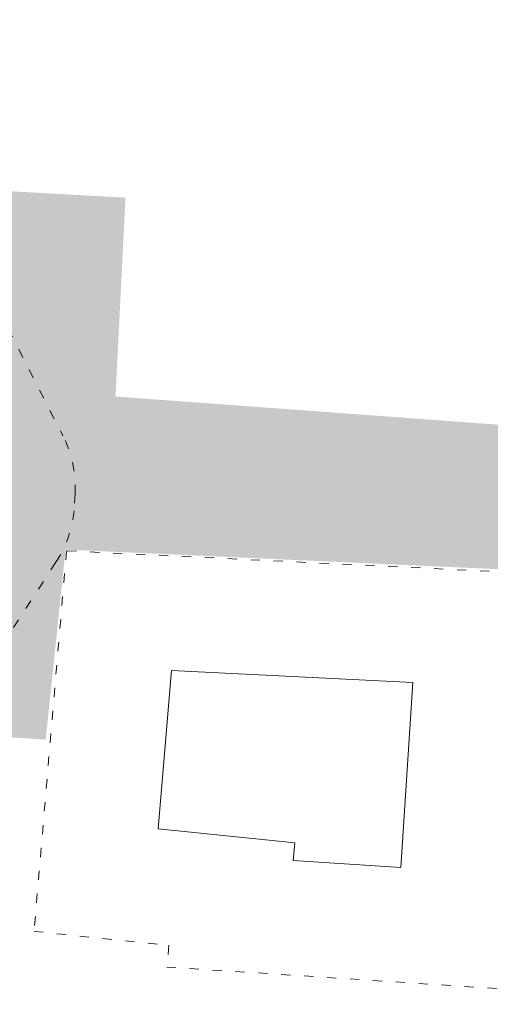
# Model space of a CAD drawing. Header units: inches. Extents: x -433 to 341, y -109 to 237.
# Tile 35 of 256: x -352 to -346, y 14 to 26. Entities that reach past the tile are written whole.
import ezdxf

# ---------------------------------------------------------------- set-up
doc = ezdxf.new("R2010")
doc.units = ezdxf.units.IN
doc.header["$MEASUREMENT"] = 0
doc.linetypes.add('ACAD_ISO03W100', pattern=[30, 12, -18])
for name, color, linetype, lineweight in [('1_mata', 7, 'Continuous', 5), ('1_projektowane', 7, 'Continuous', 5), ('1_trawa', 82, 'Continuous', 5), ('strefa', 7, 'ACAD_ISO03W100', 5)]:
    doc.layers.add(name, color=color, linetype=linetype, lineweight=lineweight)
picture_1 = doc.add_image_def('image1.jpg', size_in_pixel=(9921, 7015))

# ---------------------------------------------------------------- blocks, each defined once
blk = doc.blocks.new('ddjkdkdk')
at = {"layer": 'strefa', "color": 0, "ltscale": 0.01}
blk.add_lwpolyline([(106.017, 43.28), (106.801, 44.642, -0.268355), (108.101, 45.394), (109.76, 45.394, -0.267671), (111.058, 44.645), (111.845, 43.286, -0.131916), (112.046, 42.535), (112.046, 42.379, -0.131686), (111.845, 41.629), (111.06, 40.269, -0.267914), (109.761, 39.519), (108.101, 39.519, -0.26806), (106.802, 40.27), (106.017, 41.63, -0.131547), (105.817, 42.379), (105.817, 42.532, -0.131267)], format="xyb", close=True, dxfattribs=at)

msp = doc.modelspace()

# ---------------------------------------------------------------- hatches: boundary and pattern name
at = {"layer": '1_trawa'}
h = msp.add_hatch(dxfattribs=at)
h.set_pattern_fill('GRASS', color=256, scale=0.5)
h.set_pattern_definition([(90, (-330.8982, 0), (-0.3535534, 0.3535534), [0.09375, -0.6133568]), (45, (-330.8982, 0), (-0.3535534, 0.3535534), [0.09375, -0.40625]), (135, (-330.8982, 0), (-0.3535534, -0.3535534), [0.09375, -0.40625])])
h.paths.add_polyline_path([(-348.534, 46.002), (-350.518, 34.359), (-350.459, 34.359), (-350.805, 32.751), (-347.068, 32.118), (-347.466, 33.472), (-344.587, 34.318), (-344.405, 36.947), (-345.878, 37.23), (-344.932, 42.14), (-341.986, 41.572), (-342.932, 36.663), (-344.405, 36.947), (-344.587, 34.318), (-344.514, 34.068), (-344.07, 32.558), (-341.818, 33.104), (-338.645, 33.219), (-338.853, 34.8), (-337.359, 34.922), (-335.562, 43.629), (-343.364, 45.189)])
h.paths.add_polyline_path([(-350.805, 32.751), (-351.667, 28.225), (-344.945, 27.019), (-338.427, 28.835), (-338.273, 28.869), (-338.413, 30.156), (-338.585, 33.227), (-341.818, 33.104), (-344.07, 32.558), (-342.896, 28.561), (-345.775, 27.715), (-347.068, 32.118)])
h.paths.add_polyline_path([(-338.805, 12.407), (-337.784, 20.607), (-350.669, 21.556), (-350.538, 24.156), (-357.276, 24.533), (-357.588, 18.94), (-357.04, 18.909), (-356.99, 18.907), (-357.071, 17.411), (-351.581, 17.069), (-351.321, 19.554), (-345.146, 19.274), (-345.517, 13.333)])
h.paths.add_polyline_path([(-357.495, 20.618), (-370.039, 21.188), (-370.52, 12.297), (-360.393, 11.583), (-359.933, 19.106), (-363.299, 19.304), (-363.462, 16.309), (-365.459, 16.417), (-365.54, 14.92), (-369.534, 15.137), (-369.15, 19.65), (-357.586, 18.941)])

# ---------------------------------------------------------------- linework, layer by layer
at = {"layer": '1_projektowane', "color": 5}
msp.add_lwpolyline([(-349.937, 17.971), (-350.113, 15.902), (-348.324, 15.718), (-348.348, 15.49), (-346.94, 15.398), (-346.782, 17.817), (-349.937, 17.971)], dxfattribs=at)
at = {"layer": 'strefa', "color": 5, "ltscale": 0.01}
msp.add_lwpolyline([(-351.309, 19.539), (-351.733, 14.561), (-349.97, 14.38), (-349.999, 14.095), (-345.541, 13.804), (-345.186, 19.241)], close=True, dxfattribs=at)

# ---------------------------------------------------------------- block references
at = {"layer": '1_projektowane', "rotation": 356.9066330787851}
msp.add_blockref('ddjkdkdk', (-465.375, -16.145), dxfattribs=at)

# ---------------------------------------------------------------- pictures from other files: only their frames are drawn
at = {"layer": '1_mata'}
image = msp.add_image(picture_1, insert=(-284.186, -108.654), size_in_units=(210.521, 148.857), rotation=90, dxfattribs=dict(at, fade=30))
image.dxf.flags = 7

doc.saveas('drawing.dxf')
